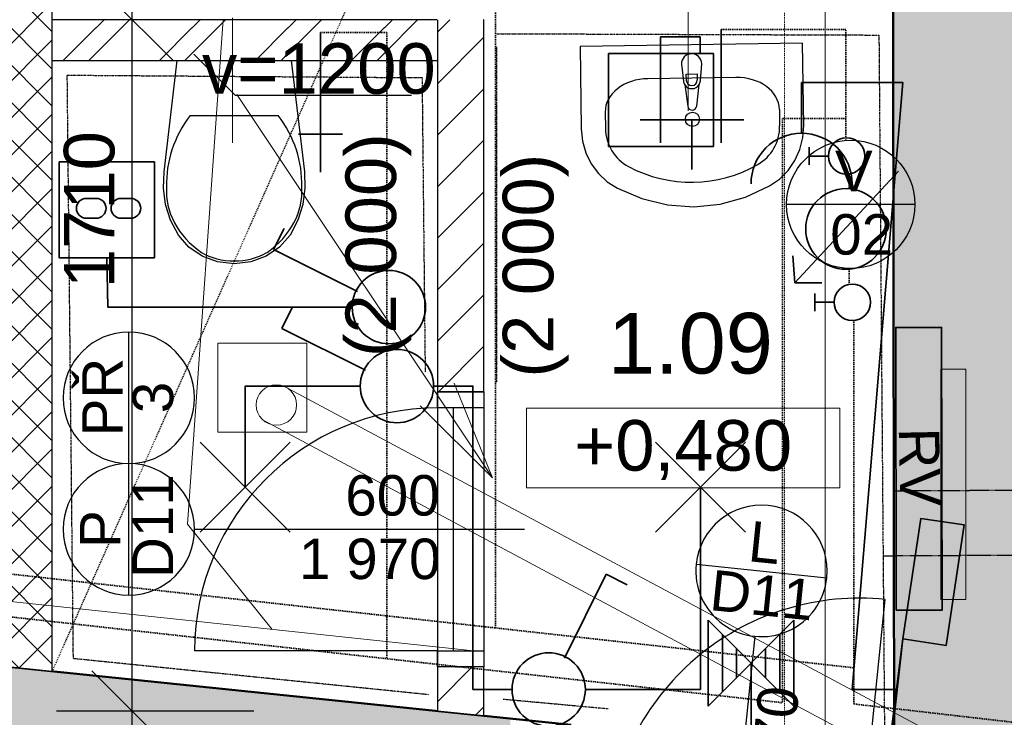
# Model space of a CAD drawing. Header units: millimetres. Extents: x -28761 to 4793, y -4271 to 20239.
# Tile 189 of 256: x -8501 to -6068, y 8657 to 10381. Entities that reach past the tile are written whole.
import ezdxf

# ---------------------------------------------------------------- set-up
doc = ezdxf.new("R2010")
doc.units = ezdxf.units.MM
doc.header["$MEASUREMENT"] = 0
for name, pattern in [('Wipeout_Contour', [1000, 0, -1000]), ('Čerchovaná kopírovat', [450, 200, -117.5, 15, -117.5]), ('Čerchovaná S', [3.5, 1.5, -0.85, 0.3, -0.85]), ('Čárkovaná M', [4.5, 2.5, -2]), ('Čárkovaná S', [2.5, 1.5, -1])]:
    doc.linetypes.add(name, pattern=pattern)
for name, color, linetype in [('5._POHLED ZÁPADNÍ_1_Anotace - S', 7, 'Continuous'), ('5._POHLED ZÁPADNÍ_1_Anotace - SP', 7, 'Continuous'), ('5._POHLED ZÁPADNÍ_1_Konstrukce - nenosné', 7, 'Continuous'), ('5._POHLED ZÁPADNÍ_1_Konstrukce - nosné', 7, 'Continuous'), ('5._POHLED ZÁPADNÍ_1_Kóty - SP', 7, 'Continuous'), ('5._POHLED ZÁPADNÍ_1_Nové_Anotace - S', 7, 'Continuous'), ('5._POHLED ZÁPADNÍ_1_Nové_Interiér - nábytek', 7, 'Continuous'), ('5._POHLED ZÁPADNÍ_1_Nové_Konstrukce - nosné', 7, 'Continuous'), ('5._POHLED ZÁPADNÍ_1_Nové_Konstrukce – Dělicí čáry vrstev', 7, 'Continuous'), ('5._POHLED ZÁPADNÍ_1_Nové_Kresby a obrázky', 7, 'Continuous'), ('5._POHLED ZÁPADNÍ_1_Nové_Kóty - SP', 7, 'Continuous'), ('5._POHLED ZÁPADNÍ_1_Nové_Otvory – Dveře', 7, 'Continuous'), ('5._POHLED ZÁPADNÍ_1_Nové_Otvory – Značky dveří', 7, 'Continuous'), ('5._POHLED ZÁPADNÍ_1_Nové_Popis', 7, 'Continuous'), ('5._POHLED ZÁPADNÍ_1_Nové_Výplně – Řezové', 7, 'Continuous'), ('5._POHLED ZÁPADNÍ_1_Otvory – Značky dveří', 7, 'Continuous'), ('5._POHLED ZÁPADNÍ_1_Situace - terén', 7, 'Continuous'), ('5._POHLED ZÁPADNÍ_1_TZB - elektroinstalace', 7, 'Continuous'), ('5._POHLED ZÁPADNÍ_1_TZB - kanalizace', 7, 'Continuous'), ('5._POHLED ZÁPADNÍ_1_TZB - voda', 7, 'Continuous'), ('5._POHLED ZÁPADNÍ_1_TZB - VZT', 7, 'Continuous'), ('5._POHLED ZÁPADNÍ_1_TZB - ZTI', 7, 'Continuous'), ('5._POHLED ZÁPADNÍ_1_Výplně – Řezové', 7, 'Continuous'), ('5._POHLED ZÁPADNÍ_1_Zóny', 7, 'Continuous')]:
    doc.layers.add(name, color=color, linetype=linetype)
doc.styles.add('GENEROVANÝ_STYL_1', font='txt')
doc.styles.add('GENEROVANÝ_STYL_2', font='txt')
pattern_1 = [(45, (0, 0), (-63.6396, 63.6396), [])]

# ---------------------------------------------------------------- blocks, each defined once
blk = doc.blocks.new('*X39', base_point=(-30186.7, -6515.3))
at = {"layer": '5._POHLED ZÁPADNÍ_1_Nové_Výplně – Řezové', "color": 21, "linetype": 'Continuous', "lineweight": 20, "true_color": 0xffaaaa}
for p, q in [((-8312.5, 10361.1), (-8292.8, 10380.8)), ((-8312.5, 10298.6), (-8230.3, 10380.8)), ((-8075, 10361.1), (-8055.3, 10380.8)), ((-8075, 10298.6), (-7992.8, 10380.8)), ((-7837.5, 10361.1), (-7817.8, 10380.8)), ((-7837.5, 10298.6), (-7755.3, 10380.8)), ((-7600, 10361.1), (-7580.3, 10380.8)), ((-7600, 10298.6), (-7517.8, 10380.8)), ((-8393.6, 10280.8), (-8312.5, 10361.9)), ((-8156.1, 10280.8), (-8075, 10361.9)), ((-7918.6, 10280.8), (-7837.5, 10361.9)), ((-7681.1, 10280.8), (-7600, 10361.9)), ((-8330.3, 10280.8), (-8312.5, 10298.6)), ((-8092.8, 10280.8), (-8075, 10298.6)), ((-7855.3, 10280.8), (-7837.5, 10298.6)), ((-7617.8, 10280.8), (-7600, 10298.6))]:
    blk.add_line(p, q, dxfattribs=at)

msp = doc.modelspace()

# ---------------------------------------------------------------- hatches: boundary and pattern name
at = {"layer": '5._POHLED ZÁPADNÍ_1_Výplně – Řezové', "linetype": 'Continuous', "lineweight": 13}
for points in [[(-6344.9, 12121), (-6340.4, 8554.8), (-5850.4, 8504.2), (-5854.9, 12121.6)], [(-8712.5, 8800.9), (-8784.6, 8104.6), (-7304.9, 7951.5), (-7288.5, 8653.6)]]:
    msp.add_hatch(color=254, dxfattribs=at).paths.add_polyline_path(points)

# ---------------------------------------------------------------- linework, layer by layer
at = {"layer": '5._POHLED ZÁPADNÍ_1_Anotace - SP', "color": 154, "linetype": 'Continuous', "lineweight": 13}
for p, q in [((-6474.6, 9420.7), (-7249, 9420.7)), ((-7249, 9420.7), (-7249, 9224.3)), ((-6474.6, 9224.3), (-6474.6, 9420.7)), ((-7249, 9224.3), (-6474.6, 9224.3))]:
    msp.add_line(p, q, dxfattribs=at)
at = {"layer": '5._POHLED ZÁPADNÍ_1_Konstrukce - nosné', "color": 7, "linetype": 'Continuous', "lineweight": 50, "flags": 128}
for points in [[(-6344.9, 12121), (-6340.4, 8554.8)], [(-7138.8, 8638.1), (-8712.5, 8800.9)]]:
    msp.add_lwpolyline(points, dxfattribs=at)
at = {"layer": '5._POHLED ZÁPADNÍ_1_Nové_Interiér - nábytek', "color": 1, "linetype": 'Continuous', "lineweight": 25}
for p, q in [((-6854, 10246.9), (-6826.8, 10247.3)), ((-6853.7, 10232), (-6854, 10246.9)), ((-6826.8, 10247.3), (-6826.6, 10232.4)), ((-6731.3, 10238.7), (-6949.1, 10235.3)), ((-7054.2, 10152.8), (-7053.5, 10112.1)), ((-6623.8, 10159.5), (-6623.2, 10118.8)), ((-8080.1, 10144.8), (-7971.2, 10144.8)), ((-7971.2, 10144.8), (-7862.2, 10144.8))]:
    msp.add_line(p, q, dxfattribs=at)
at = {"layer": '5._POHLED ZÁPADNÍ_1_Nové_Interiér - nábytek', "color": 1, "linetype": 'Continuous', "lineweight": 25, "flags": 128}
for points in [[(-7116.5, 10314.8), (-7113.3, 10111.2), (-7110.2, 10081.3), (-7101.9, 10052.4), (-7088.6, 10025.4), (-7070.8, 10001.3), (-7049.1, 9980.8), (-7024.1, 9964.6), (-6964, 9938.9), (-6900.4, 9923.6), (-6835.3, 9919.1), (-6770.4, 9925.6), (-6707.4, 9942.8), (-6648, 9970.4), (-6623.5, 9987.4), (-6602.5, 10008.6), (-6585.4, 10033.2), (-6573, 10060.5), (-6565.6, 10089.7), (-6563.4, 10119.7), (-6566.5, 10323.3)], [(-7801.8, 9924.6), (-7814.2, 9885.5), (-7833.2, 9848.6), (-7858.8, 9819.4), (-7891.8, 9797), (-7930.1, 9782.9), (-7971.2, 9778), (-8012.2, 9782.9), (-8050.5, 9797), (-8083.6, 9819.4), (-8109.2, 9848.6), (-8128.2, 9885.5), (-8140.6, 9924.6), (-8146.1, 9964.9), (-8144.5, 10005.5), (-8112.2, 10280.8), (-7830.2, 10280.8), (-7797.8, 10005.5), (-7796.3, 9964.9)]]:
    msp.add_lwpolyline(points, close=True, dxfattribs=at)
msp.add_lwpolyline([(-6865.8, 10271.6), (-6861.1, 10229.7, 0.12102), (-6857.7, 10220.3), (-6850.3, 10167.4, 0.882566), (-6828.1, 10167.8), (-6822.2, 10220.8, 0.12102), (-6819.1, 10230.4), (-6815.8, 10272.4, 1)], format="xyb", close=True, dxfattribs=at)
at = {"layer": '5._POHLED ZÁPADNÍ_1_Nové_Interiér - nábytek', "color": 1, "linetype": 'Continuous', "lineweight": 25}
msp.add_circle((-6838.7, 10135), 17.5, dxfattribs=at)
for centre, radius, start, end in [((-6840.1, 10231.9), 21.1, 213.654, 328.112), ((-6840.2, 10232.2), 13.6, 180.883, 0.883)]:
    msp.add_arc(centre, radius, start, end, dxfattribs=at)
for centre, major_axis, ratio, start_param, end_param in [((-6947.8, 10154.5), (106.4, 1.6), 0.759899, 1.570796, 3.141593), ((-6730.2, 10157.8), (106.4, 1.6), 0.759899, 0, 1.570796), ((-7713.1, 9976), (425.3, 0), 0.786027, 2.61219, 3.165211), ((-8229.3, 9976), (425.3, 0), 0.786027, 6.259569, 6.81259), ((-6947.3, 10113.8), (-1.7, 107.7), 0.986413, 1.570796, 2.644618), ((-6729.4, 10117.1), (-1.7, 107.7), 0.986413, 3.638567, 4.712389), ((-6841.5, 10319), (-5.2, 339.4), 0.986413, 2.644618, 3.638567), ((-7881.7, 9956.9), (256.9, 0), 0.786027, 3.085865, 3.986454), ((-8060.6, 9956.9), (256.9, 0), 0.786027, 5.438328, 6.338917), ((-7970.4, 9893.7), (138.5, 0), 0.786027, 4.079884, 4.706528), ((-7972, 9893.7), (138.5, 0), 0.786027, 4.71825, 5.344893)]:
    msp.add_ellipse(centre, major_axis=major_axis, ratio=ratio, start_param=start_param, end_param=end_param, dxfattribs=at)
at = {"layer": '5._POHLED ZÁPADNÍ_1_Nové_Kresby a obrázky', "color": 1, "linetype": 'Continuous', "lineweight": 25}
for p, q in [((-7968.3, 10193.9), (-8070.5, 10296)), ((-7533.3, 10193.9), (-7968.3, 10193.9))]:
    msp.add_line(p, q, dxfattribs=at)
at = {"layer": '5._POHLED ZÁPADNÍ_1_Nové_Kresby a obrázky', "color": 1, "linetype": 'Čárkovaná S', "lineweight": 25}
for p, q in [((-5851.8, 9218.7), (-6341.2, 9216.2)), ((-5851, 9058.2), (-6367.5, 9055.5))]:
    msp.add_line(p, q, dxfattribs=at)
at = {"layer": '5._POHLED ZÁPADNÍ_1_Nové_Kresby a obrázky', "color": 1, "linetype": 'Čerchovaná S', "lineweight": 25, "flags": 128}
for points in [[(-7322.4, 10346.7), (-6377.8, 10343.3), (-6363.8, 8586.8)], [(-7322.6, 10314), (-7323, 9484.2)], [(-7490.7, 8712.8), (-8368.6, 8802), (-8383.7, 10244.2), (-7506.9, 10238), (-7499.2, 9509.9)], [(-7047, 8677.6), (-7307, 8701.3)]]:
    msp.add_lwpolyline(points, dxfattribs=at)
at = {"layer": '5._POHLED ZÁPADNÍ_1_Nové_Kóty - SP', "color": 1, "linetype": 'Continuous', "lineweight": 25}
for p, q in [((-8222.9, 10381.3), (-8222.9, 10496.3)), ((-8322.9, 10481.3), (-8122.9, 10281.3)), ((-8222.9, 8672.2), (-8222.9, 10381.3)), ((-8322.9, 8772.2), (-8122.9, 8572.2)), ((-7922.9, 8672.2), (-8410.4, 8672.2)), ((-8222.9, 8522.2), (-8222.9, 8672.2))]:
    msp.add_line(p, q, dxfattribs=at)
at = {"layer": '5._POHLED ZÁPADNÍ_1_Nové_Otvory – Dveře', "color": 1, "linetype": 'Continuous', "lineweight": 25}
for p, q in [((-7354, 9421.6), (-7469, 9421.6)), ((-7469, 9421.6), (-7469, 8821.6)), ((-7429, 9421.6), (-7469, 9421.6)), ((-7429, 8821.6), (-7429, 9421.6)), ((-6426.4, 8327.4), (-6362.4, 8948.1)), ((-7469, 8821.6), (-8069, 8821.6)), ((-7469, 8821.6), (-7354, 8821.6)), ((-7469, 8821.6), (-7429, 8821.6))]:
    msp.add_line(p, q, dxfattribs=at)
for centre, radius, start, end in [((-7469, 8821.6), 600, 90, 180), ((-6426.4, 8327.4), 624, 84.1074, 174.1074)]:
    msp.add_arc(centre, radius, start, end, dxfattribs=at)
at = {"layer": '5._POHLED ZÁPADNÍ_1_Nové_Otvory – Značky dveří', "color": 1, "linetype": 'Continuous', "lineweight": 25}
for p, q in [((-8231.5, 9284.1), (-8231.5, 9609.1)), ((-8231.5, 8959.1), (-8231.5, 9284.1)), ((-8069, 9121.6), (-7254, 9121.6)), ((-6829.7, 9035.5), (-6506.4, 9002.1)), ((-6684.8, 8857.2), (-6809.5, 7648.2))]:
    msp.add_line(p, q, dxfattribs=at)
at = {"layer": '5._POHLED ZÁPADNÍ_1_Nové_Otvory – Značky dveří', "color": 1, "linetype": 'Continuous', "lineweight": 25, "flags": 128}
for points in [[(-8231.5, 9609.1, 1), (-8231.5, 9284.1, 1)], [(-8231.5, 9284.1, 1), (-8231.5, 8959.1, 1)], [(-6506.4, 9002.1, 1), (-6829.7, 9035.5, 1)]]:
    msp.add_lwpolyline(points, format="xyb", close=True, dxfattribs=at)
at = {"layer": '5._POHLED ZÁPADNÍ_1_Nové_Popis', "color": 1, "linetype": 'Continuous', "lineweight": 25}
msp.add_line((-6288.9, 9924.6), (-6606, 9924.6), dxfattribs=at)
msp.add_circle((-6447.4, 9924.6), 158.6, dxfattribs=at)
at = {"layer": '5._POHLED ZÁPADNÍ_1_Situace - terén', "color": 7, "linetype": 'Continuous', "lineweight": 35, "flags": 128}
msp.add_lwpolyline([(-6334.9, 8921.6), (-6221.5, 8921.8), (-6222.9, 9620.7), (-6336.2, 9620.5)], close=True, dxfattribs=at)
at = {"layer": '5._POHLED ZÁPADNÍ_1_TZB - elektroinstalace', "color": 92, "linetype": 'Continuous', "lineweight": 35, "true_color": 0x00d700, "flags": 128}
for points in [[(-6568.9, 10225.8), (-6568.9, 10100.8)], [(-6568.9, 10225.8), (-6318.9, 10225.8), (-6443.9, 8725.8), (-6334.6, 8725.8)], [(-6568.9, 10225.8), (-6568.9, 10100.8)], [(-6568.9, 10225.8), (-6318.9, 10225.8), (-6443.9, 8725.8), (-6334.6, 8725.8)], [(-8336.7, 9939.5), (-8312.2, 9939.5)], [(-8251.1, 9939.5), (-8226.7, 9939.5)], [(-8336.7, 9890.6), (-8312.2, 9890.6)], [(-8251.1, 9890.6), (-8226.7, 9890.6)], [(-7873.8, 9813.2), (-7847.9, 9865)], [(-7873.8, 9813.2), (-7666.6, 9709.6)], [(-7679.6, 9670.8), (-8283.8, 9670.8), (-8286.1, 9792.8)], [(-7853.8, 9618.2), (-7827.9, 9670)], [(-7853.8, 9618.2), (-7646.6, 9514.6)], [(-7659.6, 9475.8), (-7943.9, 9475.8), (-7943.9, 9350.8), (-7943.9, 9225.8)], [(-7832.9, 9114.7), (-8055, 9336.8)], [(-8055, 9114.7), (-7832.9, 9336.8)], [(-6707.9, 9114.7), (-6930, 9336.8)], [(-6930, 9114.7), (-6707.9, 9336.8)], [(-7103.3, 8725.8), (-6818.9, 8725.8), (-6818.9, 8975.8), (-6818.9, 9225.8)], [(-7051.5, 9010.7), (-7155.1, 8803.5)], [(-7051.5, 9010.7), (-6999.7, 8984.8)], [(-6800.2, 8684.5), (-6800.2, 8897)], [(-6800.2, 8684.5), (-6587.7, 8897)], [(-6800.2, 8897), (-6587.7, 8684.5)], [(-6800.2, 8684.5), (-6800.2, 8897)], [(-6800.2, 8684.5), (-6587.7, 8897)], [(-6800.2, 8897), (-6587.7, 8684.5)], [(-6587.7, 8684.5), (-6587.7, 8897)], [(-6587.7, 8684.5), (-6587.7, 8897)], [(-6764.8, 8719.9), (-6764.8, 8861.6)], [(-6764.8, 8719.9), (-6764.8, 8861.6)], [(-6623.1, 8719.9), (-6623.1, 8861.6)], [(-6623.1, 8719.9), (-6623.1, 8861.6)], [(-7193.9, 8635.1), (-6358.3, 8535.7), (-6318.9, 8850.8)], [(-6693.9, 8578.3), (-6358.3, 8535.7), (-6318.9, 8850.8)], [(-6693.9, 8578.3), (-6358.3, 8535.7), (-6318.9, 8850.8)], [(-2693.9, 7350.8), (-6443.9, 7725.8), (-6318.9, 8850.8)], [(-2693.9, 7350.8), (-6443.9, 7725.8), (-6318.9, 8850.8)], [(-3693.9, 1100.8), (-1068.9, 1100.8), (-1068.9, 7225.8), (-6430, 7850.8), (-6318.9, 8850.8)], [(-3693.9, 1100.8), (-1068.9, 1100.8), (-1068.9, 7225.8), (-6430, 7850.8), (-6318.9, 8850.8)], [(-6729.4, 8755.4), (-6729.4, 8826.2)], [(-6729.4, 8755.4), (-6729.4, 8826.2)], [(-6658.5, 8755.4), (-6658.5, 8826.2)], [(-6658.5, 8755.4), (-6658.5, 8826.2)], [(-6693.9, 8578.3), (-6693.9, 8790.8)], [(-6693.9, 8578.3), (-6693.9, 8790.8)]]:
    msp.add_lwpolyline(points, dxfattribs=at)
for points in [[(-6693.9, 9975.8, -0.414214), (-6568.9, 10100.8)], [(-6693.9, 9975.8, -0.414214), (-6568.9, 10100.8)], [(-6568.9, 10100.8, -0.414214), (-6443.9, 9975.8)], [(-6568.9, 10100.8, -0.414214), (-6443.9, 9975.8)], [(-8361.1, 9915.1, -0.414214), (-8336.7, 9939.5)], [(-8312.2, 9939.5, -0.414214), (-8287.8, 9915.1)], [(-8275.6, 9915.1, -0.414214), (-8251.1, 9939.5)], [(-8226.7, 9939.5, -0.414214), (-8202.2, 9915.1)], [(-8336.7, 9890.6, -0.414214), (-8361.1, 9915.1)], [(-8287.8, 9915.1, -0.414214), (-8312.2, 9890.6)], [(-8251.1, 9890.6, -0.414214), (-8275.6, 9915.1)], [(-8202.2, 9915.1, -0.414214), (-8226.7, 9890.6)], [(-7588.9, 9761.4, 0.414214), (-7679.6, 9670.8)], [(-7498.3, 9670.8, 0.414214), (-7588.9, 9761.4)], [(-7679.6, 9670.8, 0.414214), (-7588.9, 9580.1)], [(-7588.9, 9580.1, 0.414214), (-7498.3, 9670.8)], [(-7568.9, 9566.4, 0.414214), (-7659.6, 9475.8)], [(-7659.6, 9475.8, 0.414214), (-7568.9, 9385.1)], [(-7193.9, 8816.4, 0.414214), (-7284.6, 8725.8)], [(-7103.3, 8725.8, 0.414214), (-7193.9, 8816.4)], [(-7284.6, 8725.8, 0.414214), (-7193.9, 8635.1)], [(-7193.9, 8635.1, 0.414214), (-7103.3, 8725.8)]]:
    msp.add_lwpolyline(points, format="xyb", dxfattribs=at)
for points in [[(-8403.9, 10029.7), (-8168.2, 10029.7), (-8168.2, 9792.8), (-8403.9, 9792.8)], [(-6212, 8834.6), (-6318.9, 8850.8), (-6273.9, 9148.7), (-6167, 9132.6)]]:
    msp.add_lwpolyline(points, close=True, dxfattribs=at)
at = {"layer": '5._POHLED ZÁPADNÍ_1_TZB - elektroinstalace', "color": 154, "linetype": 'Continuous', "lineweight": 13, "flags": 128}
msp.add_lwpolyline([(-6225.2, 8948), (-6162.7, 8948), (-6162.7, 9517.4), (-6225.2, 9517.4)], close=True, dxfattribs=at)
at = {"layer": '5._POHLED ZÁPADNÍ_1_TZB - kanalizace', "color": 30, "linetype": 'Continuous', "lineweight": 20, "true_color": 0xff6600}
for p, q in [((-6849.1, 10692.3), (-6849.1, 10156)), ((-7998.8, 10382), (-8086.9, 9134.2)), ((-7975.2, 10385.7), (-7975.2, 10077.3)), ((-7332.5, 9249.1), (-7511.7, 9426.5)), ((-7877.1, 8874.2), (-8086.9, 9134.2))]:
    msp.add_line(p, q, dxfattribs=at)
at = {"layer": '5._POHLED ZÁPADNÍ_1_TZB - voda', "color": 142, "linetype": 'Čárkovaná M', "lineweight": 35, "true_color": 0x0080c0}
for p, q in [((-7325.3, 12062.2), (-7325.3, 8877.8)), ((-7757.7, 10349.4), (-7594.3, 10349.4)), ((-7594.3, 10349.4), (-7594.3, 8801.8)), ((-6460, 10357.3), (-6767.3, 10357.3)), ((-6460, 10082.8), (-6460, 10357.3)), ((-6460, 10136.9), (-6616.2, 10136.9)), ((-6616.2, 10136.9), (-6616.2, 8693.1)), ((-6451, 9999.6), (-6451, 9963.6)), ((-6451, 9764.8), (-6451, 9727.1)), ((-6439.7, 9638.6), (-6439.7, 8689.9)), ((-6439.7, 8689.9), (-1614.1, 8136.4))]:
    msp.add_line(p, q, dxfattribs=at)
at = {"layer": '5._POHLED ZÁPADNÍ_1_TZB - voda', "color": 142, "linetype": 'Continuous', "lineweight": 35, "true_color": 0x0080c0}
for p, q in [((-7757.7, 10004.6), (-7757.7, 10349.4)), ((-6767.3, 10076.5), (-6767.3, 10357.3)), ((-6917.3, 10076.5), (-6917.3, 10338.8)), ((-7046.4, 10297.6), (-7046.4, 10067.6)), ((-6786.4, 10297.6), (-7046.4, 10297.6)), ((-6786.4, 10067.6), (-6786.4, 10297.6)), ((-6968.1, 10133.9), (-6711.7, 10133.9)), ((-6839.9, 10133.9), (-6839.9, 10011.4)), ((-7811.9, 10098.3), (-7703.6, 10098.3)), ((-7046.4, 10067.6), (-6786.4, 10067.6)), ((-6550.2, 10044.2), (-6550.2, 10066.1)), ((-6550.2, 10044.2), (-6550.2, 10022.2)), ((-6502.6, 10044.2), (-6550.2, 10044.2)), ((-6329.2, 10007.2), (-6585.4, 9731.2)), ((-6585.4, 9731.2), (-6590.3, 9797.6)), ((-6585.4, 9731.2), (-6518.8, 9731.2)), ((-6536.2, 9682.7), (-6536.2, 9704.6)), ((-6536.2, 9682.7), (-6536.2, 9660.7)), ((-6488.6, 9682.7), (-6536.2, 9682.7))]:
    msp.add_line(p, q, dxfattribs=at)
at = {"layer": '5._POHLED ZÁPADNÍ_1_TZB - voda', "color": 142, "linetype": 'Čerchovaná kopírovat', "lineweight": 35, "true_color": 0x0080c0}
for p, q in [((-6819.3, 10338.8), (-6917.3, 10338.8)), ((-6819.3, 10295.9), (-6819.3, 10338.8))]:
    msp.add_line(p, q, dxfattribs=at)
at = {"layer": '5._POHLED ZÁPADNÍ_1_TZB - voda', "color": 142, "linetype": 'Continuous', "lineweight": 35, "true_color": 0x0080c0}
for centre, radius in [((-6457.6, 10044.2), 45.1), ((-6459, 9864.2), 99.7), ((-6443.6, 9682.7), 45.1)]:
    msp.add_circle(centre, radius, dxfattribs=at)
at = {"layer": '5._POHLED ZÁPADNÍ_1_TZB - VZT', "color": 124, "linetype": 'Continuous', "lineweight": 20}
for p, q in [((-8011.5, 9582), (-7791.5, 9582)), ((-8011.5, 9582), (-8011.5, 9362)), ((-7791.5, 9582), (-7791.5, 9362)), ((-7791.5, 9362), (-8011.5, 9362))]:
    msp.add_line(p, q, dxfattribs=at)
msp.add_circle((-7866.9, 9428.9), 50, dxfattribs=at)
at = {"layer": '5._POHLED ZÁPADNÍ_1_TZB - ZTI', "color": 6, "linetype": 'Continuous', "lineweight": 20}
msp.add_line((-6511, 13401.8), (-6511, 3754.1), dxfattribs=at)
at = {"layer": '5._POHLED ZÁPADNÍ_1_TZB - ZTI', "color": 6, "linetype": 'Čárkovaná M', "lineweight": 20}
msp.add_line((-6611, 13309.1), (-6611, 3851), dxfattribs=at)

# ---------------------------------------------------------------- block references
at = {"layer": '5._POHLED ZÁPADNÍ_1_Konstrukce - nenosné', "color": 9, "linetype": 'Continuous', "lineweight": 13}
msp.add_blockref('*X39', (-30186.7, -6515.3), dxfattribs=at)

# ---------------------------------------------------------------- texts
at = {"layer": '5._POHLED ZÁPADNÍ_1_Anotace - S', "color": 1, "linetype": 'Continuous', "lineweight": 25, "insert": (-6439.8, 9928.3), "char_height": 100, "attachment_point": 5, "line_spacing_factor": 0.940294, "style": 'GENEROVANÝ_STYL_1'}
msp.add_mtext('\\A1;{\\pqc;\\fArial|b0|i0|c238|p38;V\\P\\pqc;\\fArial|b0|i0|c238|p38; 0\\fArial|b0|i0|c238|p38;2}', dxfattribs=at)
at = {"layer": '5._POHLED ZÁPADNÍ_1_Anotace - S', "color": 7, "linetype": 'Continuous', "lineweight": 20, "insert": (-6327, 9274.8), "char_height": 100, "attachment_point": 8, "rotation": 271.1277, "style": 'GENEROVANÝ_STYL_1'}
msp.add_mtext('\\A1;{\\pqc;\\fArial|b0|i0|c238|p38;RV}', dxfattribs=at)
at = {"layer": '5._POHLED ZÁPADNÍ_1_Anotace - SP', "color": 1, "linetype": 'Continuous', "lineweight": 25, "insert": (-7762, 10259.8), "char_height": 125, "attachment_point": 5, "style": 'GENEROVANÝ_STYL_1'}
msp.add_mtext('\\A1;{\\pqc;\\fArial|b0|i0|c238|p38;v=1200}', dxfattribs=at)
at = {"layer": '5._POHLED ZÁPADNÍ_1_Anotace - SP', "color": 1, "linetype": 'Continuous', "lineweight": 25, "char_height": 125, "attachment_point": 5, "rotation": 90, "style": 'GENEROVANÝ_STYL_1'}
for insert in [(-7614.8, 9824), (-7226.1, 9773.3)]:
    msp.add_mtext('\\A1;{\\pqc;\\fArial|b0|i0|c238|p38;(\\fArial|b0|i0|c238|p38;2 0\\fArial|b0|i0|c238|p38;00)}', dxfattribs=dict(at, insert=insert))
at = {"layer": '5._POHLED ZÁPADNÍ_1_Anotace - SP', "color": 154, "linetype": 'Continuous', "lineweight": 13, "insert": (-6861.8, 9317.5), "char_height": 125, "attachment_point": 5, "style": 'GENEROVANÝ_STYL_1'}
msp.add_mtext('\\A1;{\\pqc;\\fArial|b0|i0|c238|p38;+0,\\fArial|b0|i0|c238|p38;48\\fArial|b0|i0|c238|p38;0}', dxfattribs=at)
at = {"layer": '5._POHLED ZÁPADNÍ_1_Kóty - SP', "color": 1, "linetype": 'Continuous', "lineweight": 25, "insert": (-8265.4, 9717.5), "char_height": 125, "width": 379.429, "attachment_point": 7, "rotation": 90, "style": 'GENEROVANÝ_STYL_2'}
msp.add_mtext('\\A1;{\\pql;\\fArial|b0|i0|c0|p38;1710}', dxfattribs=at)
at = {"layer": '5._POHLED ZÁPADNÍ_1_Otvory – Značky dveří', "color": 1, "linetype": 'Continuous', "lineweight": 25, "char_height": 100, "style": 'GENEROVANÝ_STYL_1'}
for s, insert, attachment_point, rotation in [('\\A1;{\\pql;\\pt0;\\fArial|b0|i0|c238|p38;PŘ}', (-8296.5, 9351.5), 4, 90), ('\\A1;{\\pql;\\pt0;\\fArial|b0|i0|c238|p38;3}', (-8171.3, 9408.6), 4, 90), ('\\A1;{\\pql;\\pt0;\\fArial|b0|i0|c238|p38;D11}', (-8172.2, 9001.3), 4, 90), ('\\A1;{\\pql;\\pt0;\\fArial|b0|i0|c238|p38;P}', (-8302.2, 9075.8), 4, 90), ('\\A1;{\\pql;\\pt0;\\fArial|b0|i0|c238|p38;L}', (-6698.6, 9093), 4, 354.1074), ('\\A1;{\\pql;\\pt0;\\fArial|b0|i0|c238|p38;D11}', (-6793.8, 8972.2), 4, 354.1074), ('\\A1;{\\pql;\\pt0;\\fArial|b0|i0|c238|p38;1\xa0970}', (-6709.9, 8390.5), 1, 84.1074)]:
    msp.add_mtext(s, dxfattribs=dict(at, insert=insert, attachment_point=attachment_point, rotation=rotation))
for s, insert, attachment_point in [('\\A1;{\\pql;\\pt0;\\fArial|b0|i0|c238|p38;600}', (-7696.6, 9154.2), 7), ('\\A1;{\\pql;\\pt0;\\fArial|b0|i0|c238|p38;1\xa0970}', (-7810.9, 9098.7), 1)]:
    msp.add_mtext(s, dxfattribs=dict(at, insert=insert, attachment_point=attachment_point))
at = {"layer": '5._POHLED ZÁPADNÍ_1_Zóny', "color": 1, "linetype": 'Continuous', "lineweight": 25, "insert": (-6843.7, 9656.6), "char_height": 150, "attachment_point": 2, "style": 'GENEROVANÝ_STYL_1'}
msp.add_mtext('\\A1;{\\pqc;\\pt0;\\fArial|b0|i0|c238|p38;1.09}', dxfattribs=at)

# ---------------------------------------------------------------- wipeouts: each hides what was drawn before it
at = {"color": 254, "linetype": 'Wipeout_Contour', "lineweight": 0, "ltscale": 38217.829901}
msp.add_wipeout([(-7469, 10380.8), (-7469, 10280.8), (-7354, 10380.8)], dxfattribs=at).dxf.layer = '5._POHLED ZÁPADNÍ_1_Nové_Výplně – Řezové'

# ---------------------------------------------------------------- next in the draw order: hatches: boundary and pattern name
at = {"layer": '5._POHLED ZÁPADNÍ_1_Nové_Výplně – Řezové', "linetype": 'Continuous', "lineweight": 20, "true_color": 0xffaaaa}
h = msp.add_hatch(dxfattribs=at)
h.set_pattern_fill('Zdivo___lehčené_tvárnice_7A', color=21, style=0, pattern_type=2)
h.set_pattern_definition(pattern_1)
h.paths.add_polyline_path([(-7469, 10380.8), (-7469, 10280.8), (-7354, 10380.8)])

# ---------------------------------------------------------------- next in the draw order: wipeouts: each hides what was drawn before it
at = {"color": 254, "linetype": 'Wipeout_Contour', "lineweight": 0, "ltscale": 56192.848023}
msp.add_wipeout([(-8570.7, 13416.1), (-8570.7, 8786.3), (-8420.7, 8770.7), (-8420.7, 13416.1)], dxfattribs=at).dxf.layer = '5._POHLED ZÁPADNÍ_1_Nové_Výplně – Řezové'
at = {"color": 254, "linetype": 'Wipeout_Contour', "lineweight": 0, "ltscale": 45789.201481}
msp.add_wipeout([(-7469, 8672.2), (-7354, 8660.3), (-7354, 8781.6), (-7469, 8781.6)], dxfattribs=at).dxf.layer = '5._POHLED ZÁPADNÍ_1_Nové_Výplně – Řezové'

# ---------------------------------------------------------------- next in the draw order: hatches: boundary and pattern name
at = {"layer": '5._POHLED ZÁPADNÍ_1_Nové_Výplně – Řezové', "linetype": 'Continuous', "lineweight": 20, "true_color": 0xffaaaa}
h = msp.add_hatch(dxfattribs=at)
h.set_pattern_fill('Zdivo___tvárnice_01_0001', color=21, style=0, pattern_type=2)
h.set_pattern_definition([(45, (0, 0), (-45.96194, 45.96194), []), (135, (0, 0), (45.96194, 45.96194), [])])
h.paths.add_polyline_path([(-8570.7, 13416.1), (-8570.7, 8786.3), (-8420.7, 8770.7), (-8420.7, 13416.1)])
h = msp.add_hatch(dxfattribs=at)
h.set_pattern_fill('Zdivo___lehčené_tvárnice_7A', color=21, style=0, pattern_type=2)
h.set_pattern_definition(pattern_1)
h.paths.add_polyline_path([(-7469, 8672.2), (-7354, 8660.3), (-7354, 8781.6), (-7469, 8781.6)])

# ---------------------------------------------------------------- next in the draw order: linework, layer by layer
at = {"layer": '5._POHLED ZÁPADNÍ_1_Nové_Konstrukce - nosné', "color": 1, "linetype": 'Continuous', "lineweight": 25}
msp.add_line((-7354, 8781.6), (-7469, 8781.6), dxfattribs=at)
at = {"layer": '5._POHLED ZÁPADNÍ_1_Nové_Konstrukce - nosné', "color": 1, "linetype": 'Continuous', "lineweight": 25, "flags": 128}
for points in [[(-8420.7, 8770.7), (-8420.7, 13416.1)], [(-8570.7, 8786.3), (-8420.7, 8770.7)], [(-7469, 8781.6), (-7469, 8672.2)], [(-7354, 8660.3), (-7354, 8781.6)], [(-7354, 8660.3), (-7469, 8672.2)]]:
    msp.add_lwpolyline(points, dxfattribs=at)
at = {"layer": '5._POHLED ZÁPADNÍ_1_Nové_Kóty - SP', "color": 1, "linetype": 'Continuous', "lineweight": 25}
msp.add_line((-7922.9, 10381.3), (-8410.4, 10381.3), dxfattribs=at)
at = {"layer": '5._POHLED ZÁPADNÍ_1_Nové_Otvory – Dveře', "color": 1, "linetype": 'Continuous', "lineweight": 25}
for p, q in [((-7469, 8781.6), (-7469, 8821.6)), ((-7354, 8821.6), (-7354, 8781.6)), ((-7354, 8781.6), (-7469, 8781.6)), ((-7354, 8781.6), (-7469, 8781.6)), ((-7354, 8781.6), (-7469, 8781.6))]:
    msp.add_line(p, q, dxfattribs=at)
at = {"layer": '5._POHLED ZÁPADNÍ_1_TZB - kanalizace', "color": 30, "linetype": 'Continuous', "lineweight": 20, "true_color": 0xff6600}
msp.add_line((-9772.9, 9076.7), (-7379.6, 8821.1), dxfattribs=at)
at = {"layer": '5._POHLED ZÁPADNÍ_1_TZB - voda', "color": 142, "linetype": 'Čárkovaná M', "lineweight": 35, "true_color": 0x0080c0}
for p, q in [((-9905.9, 9164.7), (-6439.7, 8779.4)), ((-9204.1, 8980.7), (-6616.2, 8693.1))]:
    msp.add_line(p, q, dxfattribs=at)
at = {"layer": '5._POHLED ZÁPADNÍ_1_TZB - VZT', "color": 124, "linetype": 'Continuous', "lineweight": 20}
msp.add_line((-7898.1, 9390.2), (-5765.1, 8249.7), dxfattribs=at)

# ---------------------------------------------------------------- next in the draw order: wipeouts: each hides what was drawn before it
at = {"color": 254, "linetype": 'Wipeout_Contour', "lineweight": 0, "ltscale": 49466.877207}
msp.add_wipeout([(-7469, 10280.8), (-7469, 9461.6), (-7354, 9461.6), (-7354, 10380.8)], dxfattribs=at).dxf.layer = '5._POHLED ZÁPADNÍ_1_Nové_Výplně – Řezové'

# ---------------------------------------------------------------- next in the draw order: hatches: boundary and pattern name
at = {"layer": '5._POHLED ZÁPADNÍ_1_Nové_Výplně – Řezové', "linetype": 'Continuous', "lineweight": 20, "true_color": 0xffaaaa}
h = msp.add_hatch(dxfattribs=at)
h.set_pattern_fill('Zdivo___lehčené_tvárnice_7A', color=21, style=0, pattern_type=2)
h.set_pattern_definition(pattern_1)
h.paths.add_polyline_path([(-7469, 10280.8), (-7469, 9461.6), (-7354, 9461.6), (-7354, 10380.8)])

# ---------------------------------------------------------------- next in the draw order: linework, layer by layer
at = {"layer": '5._POHLED ZÁPADNÍ_1_Nové_Anotace - S', "color": 1, "linetype": 'Čárkovaná M', "lineweight": 25}
msp.add_line((-8420.7, 8770.7), (-6343.5, 13449.9), dxfattribs=at)
at = {"layer": '5._POHLED ZÁPADNÍ_1_Nové_Konstrukce - nosné', "color": 1, "linetype": 'Continuous', "lineweight": 25}
msp.add_line((-7354, 9461.6), (-7469, 9461.6), dxfattribs=at)
at = {"layer": '5._POHLED ZÁPADNÍ_1_Nové_Konstrukce - nosné', "color": 1, "linetype": 'Continuous', "lineweight": 25, "flags": 128}
for points in [[(-7470, 10380.8), (-8420.7, 10380.8)], [(-7354, 10380.8), (-7355, 10380.8)], [(-7354, 9461.6), (-7354, 10380.8)], [(-8420.7, 10280.8), (-7469, 10280.8)], [(-7469, 10280.8), (-7469, 9461.6)]]:
    msp.add_lwpolyline(points, dxfattribs=at)
at = {"layer": '5._POHLED ZÁPADNÍ_1_Nové_Konstrukce – Dělicí čáry vrstev', "color": 1, "linetype": 'Continuous', "lineweight": 25}
msp.add_line((-7469, 10380.8), (-7469, 10280.8), dxfattribs=at)
msp.add_line((-7469, 10380.8), (-7469, 10280.8), dxfattribs=at)
at = {"layer": '5._POHLED ZÁPADNÍ_1_Nové_Otvory – Dveře', "color": 1, "linetype": 'Continuous', "lineweight": 25}
for p, q in [((-7469, 9461.6), (-7469, 8781.6)), ((-7469, 9421.6), (-7469, 9461.6)), ((-7469, 9461.6), (-7354, 9461.6)), ((-7354, 9461.6), (-7469, 9461.6)), ((-7354, 9461.6), (-7469, 9461.6)), ((-7354, 9461.6), (-7354, 8781.6)), ((-7354, 9461.6), (-7354, 9421.6))]:
    msp.add_line(p, q, dxfattribs=at)
at = {"layer": '5._POHLED ZÁPADNÍ_1_TZB - elektroinstalace', "color": 92, "linetype": 'Continuous', "lineweight": 35, "true_color": 0x00d700, "flags": 128}
for points in [[(-7478.3, 9475.8, 0.414214), (-7568.9, 9566.4)], [(-7568.9, 9385.1, 0.414214), (-7478.3, 9475.8)]]:
    msp.add_lwpolyline(points, format="xyb", dxfattribs=at)
msp.add_lwpolyline([(-7478.3, 9475.8), (-7381.4, 9475.8), (-7381.4, 8725.8), (-7284.6, 8725.8)], dxfattribs=at)
at = {"layer": '5._POHLED ZÁPADNÍ_1_TZB - kanalizace', "color": 30, "linetype": 'Continuous', "lineweight": 20, "true_color": 0xff6600}
for p, q in [((-7964.8, 10196.7), (-7332.5, 9249.1)), ((-7332.5, 9249.1), (-7427.5, 9482.7))]:
    msp.add_line(p, q, dxfattribs=at)
at = {"layer": '5._POHLED ZÁPADNÍ_1_TZB - VZT', "color": 124, "linetype": 'Continuous', "lineweight": 20}
msp.add_line((-7837.4, 9469.7), (-5721.4, 8338.3), dxfattribs=at)

doc.saveas('drawing.dxf')
